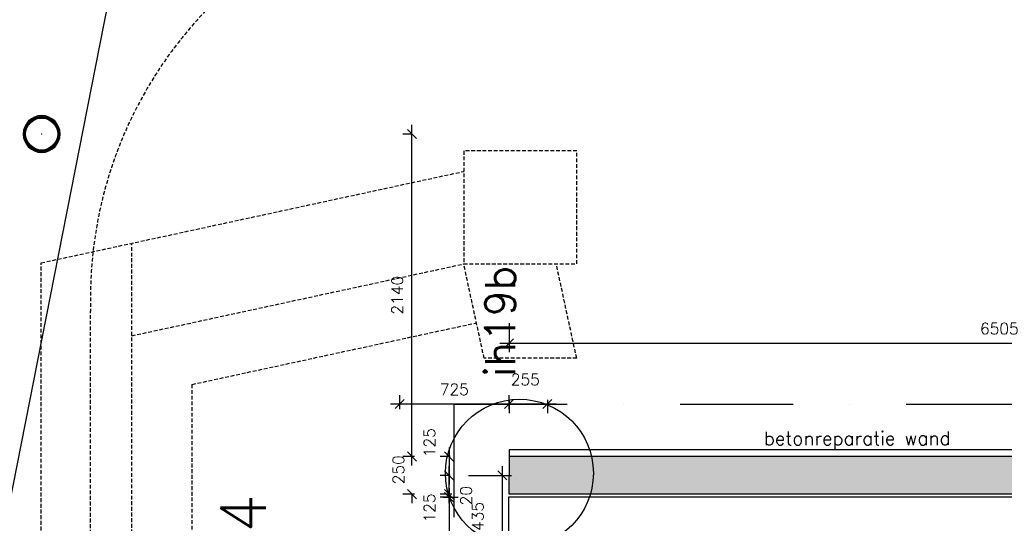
# Model space of a CAD drawing. Extents: x -29284 to 2055880, y -64816 to 121103.
# Tile 55 of 123: x 36184 to 42715, y 56164 to 59506. Entities that reach past the tile are written whole.
import ezdxf
from ezdxf.enums import TextEntityAlignment as Align

# ---------------------------------------------------------------- set-up
doc = ezdxf.new("R2010")
doc.units = 0
doc.header["$LTSCALE"] = 50
doc.header["$MEASUREMENT"] = 0
doc.header["$PDMODE"] = 3
doc.header["$PDSIZE"] = 0.1
for name, pattern in [('DASHDOT', [1, 0.5, -0.25, 0, -0.25]), ('DASHED', [0.75, 0.5, -0.25]), ('HIDDENX2', [0.75, 0.5, -0.25])]:
    doc.linetypes.add(name, pattern=pattern)
doc.layers.get('0').update_dxf_attribs({"linetype": 'CONTINUOUS'})
doc.layers.get('DEFPOINTS').update_dxf_attribs({"linetype": 'CONTINUOUS'})
for name, color, linetype in [('00', 7, 'CONTINUOUS'), ('_BALIESA1C', 1, 'DASHED'), ('_BESTAAND_ONGEIJZIGD', 8, 'CONTINUOUS'), ('_BRANDCOMPART', 6, 'DASHDOT'), ('_DETAILNUMMERS', 4, 'CONTINUOUS'), ('_DETAILNUMMERSTEKST', 4, 'CONTINUOUS'), ('A--A21--_F12--', 7, 'CONTINUOUS'), ('A--A21--_F123-', 9, 'CONTINUOUS'), ('A--A28--_F-2--', 7, 'CONTINUOUS'), ('A--L21--', 3, 'CONTINUOUS'), ('A--L21--_F12--', 7, 'CONTINUOUS'), ('A--L28--', 7, 'CONTINUOUS'), ('A--L28--_F-2--', 7, 'CONTINUOUS'), ('A--L31--_F123-', 7, 'CONTINUOUS'), ('A--L35A2_PLAFONDS', 1, 'HIDDENX2'), ('A--M$1A-_F123-', 1, 'CONTINUOUS'), ('A--T$1A-_F123-_RN', 4, 'CONTINUOUS'), ('TEKST_KOZIJNMERK', 2, 'CONTINUOUS'), ('X--LR---_CP', 7, 'CONTINUOUS')]:
    doc.layers.add(name, color=color, linetype=linetype)
doc.styles.add('ALFA-0_25', font='ROMANS')
doc.styles.add('HIEMSTRA', font='romans.shx')
doc.dimstyles.new('STANDARD$0', dxfattribs={"dimscale": 30, "dimtxt": 2.5, "dimasz": 2, "dimexe": 2, "dimexo": 0, "dimgap": 2, "dimtad": 1, "dimdec": 0, "dimzin": 0, "dimdsep": 46, "dimtxsty": 'ALFA-0_25', "dimblk1": 'OBLIQUE', "dimblk2": 'OBLIQUE', "dimsah": 1, "dimcen": -3, "dimdle": 2, "dimclrd": 1, "dimclre": 1, "dimclrt": 2, "dimadec": 0, "dimazin": 0, "dimtfac": 0.666667, "dimtofl": 0, "dimtmove": 2, "dimatfit": 3, "dimldrblk": 'OBLIQUE', "dimfxl": 1, "dimtvp": 0.833333, "dimtolj": 1, "dimtzin": 0, "dimarcsym": 0})

# ---------------------------------------------------------------- blocks, each defined once
blk = doc.blocks.new('_OBLIQUE')
at = {"color": 0, "linetype": 'ByBlock'}
blk.add_line((-0.5, -0.5), (0.5, 0.5), dxfattribs=at)
blk = doc.blocks.new('*D148')
at = {"layer": 'A--M$1A-_F123-', "color": 1, "lineweight": -2, "transparency": 16777216}
for p, q in [((39032.1, 56396.9), (39032.1, 55986.9)), ((38992.6, 56336.9), (39092.1, 56336.9)), ((38995.3, 56046.9), (39092.1, 56046.9))]:
    blk.add_line(p, q, dxfattribs=at)
at = {"layer": 'DEFPOINTS', "color": 0, "transparency": 16777216}
for p in [(38992.6, 56336.9), (38995.3, 56046.9), (39032.1, 56046.9)]:
    blk.add_point(p, dxfattribs=at)
at = {"layer": 'A--M$1A-_F123-', "color": 1, "lineweight": -2, "transparency": 16777216, "xscale": 60, "yscale": 60, "zscale": 60}
for p, rotation in [((39032.1, 56336.9), 90), ((39032.1, 56046.9), 270)]:
    blk.add_blockref('_OBLIQUE', p, dxfattribs=dict(at, rotation=rotation))
at = {"layer": 'A--M$1A-_F123-', "color": 2, "transparency": 16777216, "insert": (38902.1, 55884), "char_height": 75, "attachment_point": 5, "rotation": 90, "style": 'ALFA-0_25'}
blk.add_mtext('\\A1;290', dxfattribs=at)
blk = doc.blocks.new('*U1306')
at = {"layer": 'A--A21--_F123-', "linetype": 'Continuous'}
blk.add_hatch(color=256, dxfattribs=at).paths.add_polyline_path([(0, 0), (0, -125), (-6506, -125), (-6506, 0), (-6506, 125), (0, 125)])
at = {"layer": 'A--A21--_F12--', "color": 8}
for points in [[(-6506, 0), (-6506, 125), (0, 0), (0, 125)], [(0, 0), (0, -125), (-6506, 0), (-6506, -125)]]:
    blk.add_solid(points, dxfattribs=at)
at = {"layer": 'A--L21--_F12--', "color": 3, "linetype": 'Continuous'}
for points in [[(0, 0), (0, 125), (-6506, 125), (-6506, 0)], [(0, 0), (0, -125), (-6506, -125), (-6506, 0)]]:
    blk.add_lwpolyline(points, dxfattribs=at)
blk = doc.blocks.new('Q020873-')
at = {"layer": 'A--A28--_F-2--', "color": 3}
for points in [[(-98.2, 40.7), (-112.9, 46.8), (-75.1, 75.1), (-86.4, 86.4)], [(-75.1, 75.1), (-86.4, 86.4), (-40.7, 98.2), (-46.8, 112.9)], [(-40.7, 98.2), (-46.8, 112.9), (0, 106.2), (0, 122.2)], [(0, 106.2), (0, 122.2), (40.7, 98.2), (46.8, 112.9)], [(40.7, 98.2), (46.8, 112.9), (75.1, 75.1), (86.4, 86.4)], [(75.1, 75.1), (86.4, 86.4), (98.2, 40.7), (112.9, 46.8)], [(-106.2, 0), (-122.2, 0), (-98.2, 40.7), (-112.9, 46.8)], [(-98.2, -40.7), (-112.9, -46.8), (-106.2, 0), (-122.2, 0)], [(98.2, 40.7), (112.9, 46.8), (106.2, 0), (122.2, 0)], [(106.2, 0), (122.2, 0), (98.2, -40.7), (112.9, -46.8)], [(-75.1, -75.1), (-86.4, -86.4), (-98.2, -40.7), (-112.9, -46.8)], [(98.2, -40.7), (112.9, -46.8), (75.1, -75.1), (86.4, -86.4)], [(-40.7, -98.2), (-46.8, -112.9), (-75.1, -75.1), (-86.4, -86.4)], [(0, -106.2), (0, -122.2), (-40.7, -98.2), (-46.8, -112.9)], [(40.7, -98.2), (46.8, -112.9), (0, -106.2), (0, -122.2)], [(75.1, -75.1), (86.4, -86.4), (40.7, -98.2), (46.8, -112.9)]]:
    blk.add_solid(points, dxfattribs=at)
at = {"layer": 'A--L28--_F-2--', "color": 3, "linetype": 'Continuous'}
blk.add_lwpolyline([(0, 122.2, 1), (0, -122.2, 1), (0, 122.2), (0, 106.2, -1), (0, -106.2, -1), (0, 106.2)], format="xyb", close=True, dxfattribs=at)
at = {"layer": 'X--LR---_CP', "color": 4, "linetype": 'Continuous'}
blk.add_point((0, 0), dxfattribs=at)
blk = doc.blocks.new('*D232')
at = {"layer": 'A--M$1A-_F123-', "color": 1, "lineweight": -2, "transparency": 16777216}
for p, q in [((39032.1, 56356.9), (39032.1, 56416.9)), ((39051.1, 56356.9), (38972.1, 56356.9)), ((39051.1, 56336.9), (38972.1, 56336.9)), ((39032.1, 56336.9), (39032.1, 56276.9))]:
    blk.add_line(p, q, dxfattribs=at)
at = {"layer": 'DEFPOINTS', "color": 0, "transparency": 16777216}
for p in [(39032.1, 56356.9), (39051.1, 56356.9), (39051.1, 56336.9)]:
    blk.add_point(p, dxfattribs=at)
at = {"layer": 'A--M$1A-_F123-', "color": 1, "lineweight": -2, "transparency": 16777216, "xscale": 60, "yscale": 60, "zscale": 60}
for p, rotation in [((39032.1, 56356.9), 270), ((39032.1, 56336.9), 90)]:
    blk.add_blockref('_OBLIQUE', p, dxfattribs=dict(at, rotation=rotation))
at = {"layer": 'A--M$1A-_F123-', "color": 2, "transparency": 16777216, "insert": (39144.9, 56346.9), "char_height": 75, "attachment_point": 5, "rotation": 90, "style": 'ALFA-0_25'}
blk.add_mtext('\\A1;20', dxfattribs=at)
blk = doc.blocks.new('*D233')
at = {"layer": 'A--M$1A-_F123-', "color": 1, "lineweight": -2, "transparency": 16777216}
for p, q in [((38785.8, 56606.9), (38785.8, 56666.9)), ((38802.2, 56606.9), (38725.8, 56606.9)), ((38802.2, 56356.9), (38725.8, 56356.9)), ((38785.8, 56356.9), (38785.8, 56296.9))]:
    blk.add_line(p, q, dxfattribs=at)
at = {"layer": 'DEFPOINTS', "color": 0, "transparency": 16777216}
for p in [(38785.8, 56606.9), (38802.2, 56606.9), (38802.2, 56356.9)]:
    blk.add_point(p, dxfattribs=at)
at = {"layer": 'A--M$1A-_F123-', "color": 1, "lineweight": -2, "transparency": 16777216, "xscale": 60, "yscale": 60, "zscale": 60}
for p, rotation in [((38785.8, 56606.9), 270), ((38785.8, 56356.9), 90)]:
    blk.add_blockref('_OBLIQUE', p, dxfattribs=dict(at, rotation=rotation))
at = {"layer": 'A--M$1A-_F123-', "color": 2, "transparency": 16777216, "insert": (38696.1, 56518.9), "char_height": 75, "attachment_point": 5, "rotation": 90, "style": 'ALFA-0_25'}
blk.add_mtext('\\A1;250', dxfattribs=at)
blk = doc.blocks.new('*D234')
at = {"layer": 'A--M$1A-_F123-', "color": 1, "lineweight": -2, "transparency": 16777216}
for p, q in [((39032.1, 56296.9), (39032.1, 56541.9)), ((39040.2, 56481.9), (38972.1, 56481.9)), ((39040.2, 56356.9), (38972.1, 56356.9))]:
    blk.add_line(p, q, dxfattribs=at)
at = {"layer": 'DEFPOINTS', "color": 0, "transparency": 16777216}
for p in [(39032.1, 56481.9), (39040.2, 56481.9), (39040.2, 56356.9)]:
    blk.add_point(p, dxfattribs=at)
at = {"layer": 'A--M$1A-_F123-', "color": 1, "lineweight": -2, "transparency": 16777216, "xscale": 60, "yscale": 60, "zscale": 60}
for p, rotation in [((39032.1, 56481.9), 90), ((39032.1, 56356.9), 270)]:
    blk.add_blockref('_OBLIQUE', p, dxfattribs=dict(at, rotation=rotation))
at = {"layer": 'A--M$1A-_F123-', "color": 2, "transparency": 16777216, "insert": (38902.1, 56265.3), "char_height": 75, "attachment_point": 5, "rotation": 90, "style": 'ALFA-0_25'}
blk.add_mtext('\\A1;125', dxfattribs=at)
blk = doc.blocks.new('*D235')
at = {"layer": 'A--M$1A-_F123-', "color": 1, "lineweight": -2, "transparency": 16777216}
for p, q in [((39032.1, 56666.9), (39032.1, 56421.9)), ((39040.2, 56606.9), (38972.1, 56606.9)), ((39040.2, 56481.9), (38972.1, 56481.9))]:
    blk.add_line(p, q, dxfattribs=at)
at = {"layer": 'DEFPOINTS', "color": 0, "transparency": 16777216}
for p in [(39040.2, 56606.9), (39032.1, 56481.9), (39040.2, 56481.9)]:
    blk.add_point(p, dxfattribs=at)
at = {"layer": 'A--M$1A-_F123-', "color": 1, "lineweight": -2, "transparency": 16777216, "xscale": 60, "yscale": 60, "zscale": 60}
for p, rotation in [((39032.1, 56606.9), 90), ((39032.1, 56481.9), 270)]:
    blk.add_blockref('_OBLIQUE', p, dxfattribs=dict(at, rotation=rotation))
at = {"layer": 'A--M$1A-_F123-', "color": 2, "transparency": 16777216, "insert": (38902.1, 56698.4), "char_height": 75, "attachment_point": 5, "rotation": 90, "style": 'ALFA-0_25'}
blk.add_mtext('\\A1;125', dxfattribs=at)
blk = doc.blocks.new('*D252')
at = {"layer": 'A--M$1A-_F123-', "color": 1, "lineweight": -2, "transparency": 16777216}
for p, q in [((39744.5, 56954.9), (39369.5, 56954.9)), ((39429.5, 56981.9), (39429.5, 56894.9)), ((39684.5, 56981.9), (39684.5, 56894.9))]:
    blk.add_line(p, q, dxfattribs=at)
at = {"layer": 'DEFPOINTS', "color": 0, "transparency": 16777216}
for p in [(39429.5, 56981.9), (39429.5, 56954.9), (39684.5, 56981.9)]:
    blk.add_point(p, dxfattribs=at)
at = {"layer": 'A--M$1A-_F123-', "color": 1, "lineweight": -2, "transparency": 16777216, "xscale": 60, "yscale": 60, "zscale": 60, "rotation": 180}
blk.add_blockref('_OBLIQUE', (39429.5, 56954.9), dxfattribs=at)
at = {"layer": 'A--M$1A-_F123-', "color": 1, "lineweight": -2, "transparency": 16777216, "xscale": 60, "yscale": 60, "zscale": 60}
blk.add_blockref('_OBLIQUE', (39684.5, 56954.9), dxfattribs=at)
at = {"layer": 'A--M$1A-_F123-', "color": 2, "transparency": 16777216, "insert": (39537.5, 57117.4), "char_height": 75, "attachment_point": 5, "style": 'ALFA-0_25'}
blk.add_mtext('\\A1;255', dxfattribs=at)
blk = doc.blocks.new('*D253')
at = {"layer": 'A--M$1A-_F123-', "color": 1, "lineweight": -2, "transparency": 16777216}
for p, q in [((39489.5, 56954.9), (38644.5, 56954.9)), ((38704.5, 56921.7), (38704.5, 57014.9)), ((39429.5, 56921.7), (39429.5, 57014.9))]:
    blk.add_line(p, q, dxfattribs=at)
at = {"layer": 'DEFPOINTS', "color": 0, "transparency": 16777216}
for p in [(38704.5, 56954.9), (38704.5, 56921.7), (39429.5, 56921.7)]:
    blk.add_point(p, dxfattribs=at)
at = {"layer": 'A--M$1A-_F123-', "color": 1, "lineweight": -2, "transparency": 16777216, "xscale": 60, "yscale": 60, "zscale": 60, "rotation": 180}
blk.add_blockref('_OBLIQUE', (38704.5, 56954.9), dxfattribs=at)
at = {"layer": 'A--M$1A-_F123-', "color": 1, "lineweight": -2, "transparency": 16777216, "xscale": 60, "yscale": 60, "zscale": 60}
blk.add_blockref('_OBLIQUE', (39429.5, 56954.9), dxfattribs=at)
at = {"layer": 'A--M$1A-_F123-', "color": 2, "transparency": 16777216, "insert": (39067, 57052.4), "char_height": 75, "attachment_point": 5, "style": 'ALFA-0_25'}
blk.add_mtext('\\A1;725', dxfattribs=at)
blk = doc.blocks.new('*D414')
at = {"layer": 'A--M$1A-_F123-', "color": 1, "linetype": 'Continuous', "lineweight": -2, "transparency": 16777216}
for p, q in [((39385.5, 55986.9), (39385.5, 56541.9)), ((39160.2, 56481.9), (39445.5, 56481.9)), ((39160.2, 56046.9), (39445.5, 56046.9))]:
    blk.add_line(p, q, dxfattribs=at)
at = {"layer": 'DEFPOINTS', "color": 0, "linetype": 'Continuous', "transparency": 16777216}
for p in [(39160.2, 56481.9), (39385.5, 56481.9), (39160.2, 56046.9)]:
    blk.add_point(p, dxfattribs=at)
at = {"layer": 'A--M$1A-_F123-', "color": 1, "linetype": 'Continuous', "lineweight": -2, "transparency": 16777216, "xscale": 60, "yscale": 60, "zscale": 60}
for p, rotation in [((39385.5, 56481.9), 90), ((39385.5, 56046.9), 270)]:
    blk.add_blockref('_OBLIQUE', p, dxfattribs=dict(at, rotation=rotation))
at = {"layer": 'A--M$1A-_F123-', "color": 2, "linetype": 'Continuous', "transparency": 16777216, "insert": (39223, 56208.9), "char_height": 75, "attachment_point": 5, "rotation": 90, "style": 'ALFA-0_25'}
blk.add_mtext('\\A1;435', dxfattribs=at)
blk = doc.blocks.new('*D416')
at = {"layer": 'A--M$1A-_F123-', "color": 1, "linetype": 'Continuous', "lineweight": -2, "transparency": 16777216}
for p, q in [((38785.8, 56546.9), (38785.8, 58806.9)), ((38785.8, 58746.9), (38725.8, 58746.9)), ((38785.8, 56606.9), (38725.8, 56606.9))]:
    blk.add_line(p, q, dxfattribs=at)
at = {"layer": 'DEFPOINTS', "color": 0, "linetype": 'Continuous', "transparency": 16777216}
for p in [(38785.8, 58746.9), (38785.8, 58746.9), (38785.8, 56606.9)]:
    blk.add_point(p, dxfattribs=at)
at = {"layer": 'A--M$1A-_F123-', "color": 1, "linetype": 'Continuous', "lineweight": -2, "transparency": 16777216, "xscale": 60, "yscale": 60, "zscale": 60}
for p, rotation in [((38785.8, 58746.9), 90), ((38785.8, 56606.9), 270)]:
    blk.add_blockref('_OBLIQUE', p, dxfattribs=dict(at, rotation=rotation))
at = {"layer": 'A--M$1A-_F123-', "color": 2, "linetype": 'Continuous', "transparency": 16777216, "insert": (38688.3, 57676.9), "char_height": 75, "attachment_point": 5, "rotation": 90, "style": 'ALFA-0_25'}
blk.add_mtext('\\A1;2140', dxfattribs=at)
blk = doc.blocks.new('*D462')
at = {"layer": 'A--M$1A-_F123-', "color": 1, "linetype": 'Continuous', "lineweight": -2, "transparency": 16777216}
for p, q in [((39429.5, 57491.5), (39429.5, 57298.2)), ((45934.5, 57491.5), (45934.5, 57298.2)), ((39369.5, 57358.2), (45994.5, 57358.2))]:
    blk.add_line(p, q, dxfattribs=at)
at = {"layer": 'DEFPOINTS', "color": 0, "linetype": 'Continuous', "transparency": 16777216}
for p in [(39429.5, 57491.5), (45934.5, 57491.5), (45934.5, 57358.2)]:
    blk.add_point(p, dxfattribs=at)
at = {"layer": 'A--M$1A-_F123-', "color": 1, "linetype": 'Continuous', "lineweight": -2, "transparency": 16777216, "xscale": 60, "yscale": 60, "zscale": 60, "rotation": 180}
blk.add_blockref('_OBLIQUE', (39429.5, 57358.2), dxfattribs=at)
at = {"layer": 'A--M$1A-_F123-', "color": 1, "linetype": 'Continuous', "lineweight": -2, "transparency": 16777216, "xscale": 60, "yscale": 60, "zscale": 60}
blk.add_blockref('_OBLIQUE', (45934.5, 57358.2), dxfattribs=at)
at = {"layer": 'A--M$1A-_F123-', "color": 2, "linetype": 'Continuous', "transparency": 16777216, "insert": (42682, 57455.7), "char_height": 75, "attachment_point": 5, "style": 'ALFA-0_25'}
blk.add_mtext('\\A1;6505', dxfattribs=at)
blk = doc.blocks.new('DETAILNR')
at = {"layer": '_DETAILNUMMERS'}
blk.add_circle((32.9, -23.2), 490.7, dxfattribs=at)
at = {"layer": 'X--LR---_CP'}
blk.add_point((0, 0), dxfattribs=at)
at = {"layer": '_DETAILNUMMERSTEKST', "style": 'ALFA-0_25'}
blk.add_attdef('DETAILNR', text='', height=200, rotation=90, dxfattribs=at).set_placement((-618.4, 223.8), align=Align.RIGHT)

msp = doc.modelspace()

# ---------------------------------------------------------------- linework, layer by layer
at = {"layer": '_BALIESA1C'}
for p, q in [((36327, 57891.9), (39129.1, 58498.7)), ((36927, 54671.9), (36927, 58021.9)), ((36327, 54541.9), (36327, 57891.9)), ((36927, 57408), (39129.1, 57884.8)), ((39264.7, 57258.9), (39129.1, 57884.8)), ((39878.6, 57258.9), (39743, 57884.8)), ((37327, 57085.3), (39213.8, 57493.8)), ((39878.6, 57258.9), (39264.7, 57258.9)), ((37327, 55071.9), (37327, 57085.3))]:
    msp.add_line(p, q, dxfattribs=at)
msp.add_lwpolyline([(39129.1, 57884.8), (39879.1, 57884.8), (39879.1, 58634.8), (39129.1, 58634.8)], close=True, dxfattribs=at)
at = {"layer": '_BESTAAND_ONGEIJZIGD', "linetype": 'Continuous'}
msp.add_lwpolyline([(39637, 51388.3), (39427, 51388.3), (39427, 50606.9), (42877, 50606.9), (42877, 56336.9), (39427, 56336.9), (39427, 52402.3), (39637, 52402.3), (39637, 56046.9), (42667, 56046.9), (42667, 50946.9), (39637, 50946.9)], close=True, dxfattribs=at)
at = {"layer": '_BRANDCOMPART', "ltscale": 30}
for points in [[(39064.6, 56954.9), (39064.6, 56954.9), (51668, 56954.9)], [(39064.6, 56954.9), (39064.6, 50439.5), (40100.1, 50439.5), (40100.1, 44298.2), (43011.6, 44298.2), (43011.6, 42646.9), (48177.3, 42646.9), (48177.3, 39595.6), (49177.6, 39595.6), (49177.6, 27821.9)]]:
    msp.add_lwpolyline(points, dxfattribs=at)
at = {"layer": 'A--L21--', "color": 4, "linetype": 'Continuous'}
for p, q in [((45935.5, 56651.9), (39429.5, 56651.9)), ((39429.5, 56651.9), (39429.5, 56606.9))]:
    msp.add_line(p, q, dxfattribs=at)
at = {"layer": 'A--L31--_F123-', "color": 13, "linetype": 'Continuous'}
msp.add_lwpolyline([(32732, 39104.9), (24937, 40639), (29580.2, 64231.5), (37375.2, 62697.4)], close=True, dxfattribs=at)
at = {"layer": 'A--L35A2_PLAFONDS'}
msp.add_lwpolyline([(35586.8, 72808), (30995.3, 50267.6), (32170.2, 50267.6, -0.150834), (33241.7, 40007.3), (36654.5, 40007.3), (36654.5, 57571.9, -0.343583), (38654.6, 60311.8), (38654.9, 65437.6), (36637.5, 65007.7), (36637.5, 72593.9)], format="xyb", close=True, dxfattribs=at)

# ---------------------------------------------------------------- block references
at = {"layer": '00'}
ref = msp.add_blockref('DETAILNR', (39475.2, 56463.3), dxfattribs=dict(at, rotation=90))
ref.add_attrib('DETAILNR', 'ih19b', dxfattribs={"layer": '_DETAILNUMMERSTEKST', "height": 200, "rotation": 90, "style": 'ALFA-0_25'}).set_placement((39471.3, 57872.5), align=Align.RIGHT)
at = {"layer": 'A--L21--', "linetype": 'Continuous'}
msp.add_blockref('*U1306', (45935.5, 56481.9), dxfattribs=at)
at = {"layer": 'A--L28--'}
msp.add_blockref('Q020873-', (36329.5, 58746.9), dxfattribs=at)

# ---------------------------------------------------------------- texts
at = {"layer": 'A--T$1A-_F123-_RN', "style": 'ALFA-0_25'}
msp.add_text('0.04', height=300, rotation=90, dxfattribs=at).set_placement((37816, 55456.7))
at = {"layer": 'TEKST_KOZIJNMERK', "style": 'HIEMSTRA'}
msp.add_text('betonreparatie wand', height=90, rotation=0.07785, dxfattribs=at).set_placement((41119.9, 56681.6))

# ---------------------------------------------------------------- dimensions: what is measured, and where the dimension line sits
at = {"layer": 'A--M$1A-_F123-', "linetype": 'Continuous'}
dim = msp.add_linear_dim(base=(38785.8, 58746.9), p1=(38785.8, 56606.9), p2=(38785.8, 58746.9), angle=90, dimstyle='STANDARD$0', dxfattribs=at)
dim.commit()
dim.dimension.update_dxf_attribs({"geometry": '*D416', "text_midpoint": (38688.3, 57676.9)})
dim = msp.add_linear_dim(base=(45934.5, 57358.2), p1=(39429.5, 57491.5), p2=(45934.5, 57491.5), dimstyle='STANDARD$0', dxfattribs=at)
dim.commit()
dim.dimension.update_dxf_attribs({"geometry": '*D462', "text_midpoint": (42682, 57455.7)})
at = {"layer": 'A--M$1A-_F123-'}
dim = msp.add_linear_dim(base=(39429.5, 56954.9), p1=(39684.5, 56981.9), p2=(39429.5, 56981.9), dimstyle='STANDARD$0', dxfattribs=at)
dim.commit()
dim.dimension.update_dxf_attribs({"geometry": '*D252', "text_midpoint": (39537.5, 57117.4), "dimtype": 160})
dim = msp.add_linear_dim(base=(38704.5, 56954.9), p1=(39429.5, 56921.7), p2=(38704.5, 56921.7), dimstyle='STANDARD$0', dxfattribs=at)
dim.commit()
dim.dimension.update_dxf_attribs({"geometry": '*D253', "text_midpoint": (39067, 57052.4)})
for base, p1, p2, picture, middle in [((39032.1, 56481.9), (39040.2, 56606.9), (39040.2, 56481.9), '*D235', (38902.1, 56698.4)), ((38785.8, 56606.9), (38802.2, 56356.9), (38802.2, 56606.9), '*D233', (38696.1, 56518.9)), ((39032.1, 56481.9), (39040.2, 56356.9), (39040.2, 56481.9), '*D234', (38902.1, 56265.3)), ((39032.1, 56046.9), (38992.6, 56336.9), (38995.3, 56046.9), '*D148', (38902.1, 55884)), ((39032.1, 56356.9), (39051.1, 56336.9), (39051.1, 56356.9), '*D232', (39144.9, 56346.9))]:
    dim = msp.add_linear_dim(base=base, p1=p1, p2=p2, angle=90, dimstyle='STANDARD$0', dxfattribs=at)
    dim.commit()
    dim.dimension.update_dxf_attribs({"geometry": picture, "text_midpoint": middle, "dimtype": 160})
at = {"layer": 'A--M$1A-_F123-', "linetype": 'Continuous'}
dim = msp.add_linear_dim(base=(39385.5, 56481.9), p1=(39160.2, 56046.9), p2=(39160.2, 56481.9), angle=90, dimstyle='STANDARD$0', dxfattribs=at)
dim.commit()
dim.dimension.update_dxf_attribs({"geometry": '*D414', "text_midpoint": (39223, 56208.9), "dimtype": 160})

doc.saveas('drawing.dxf')
